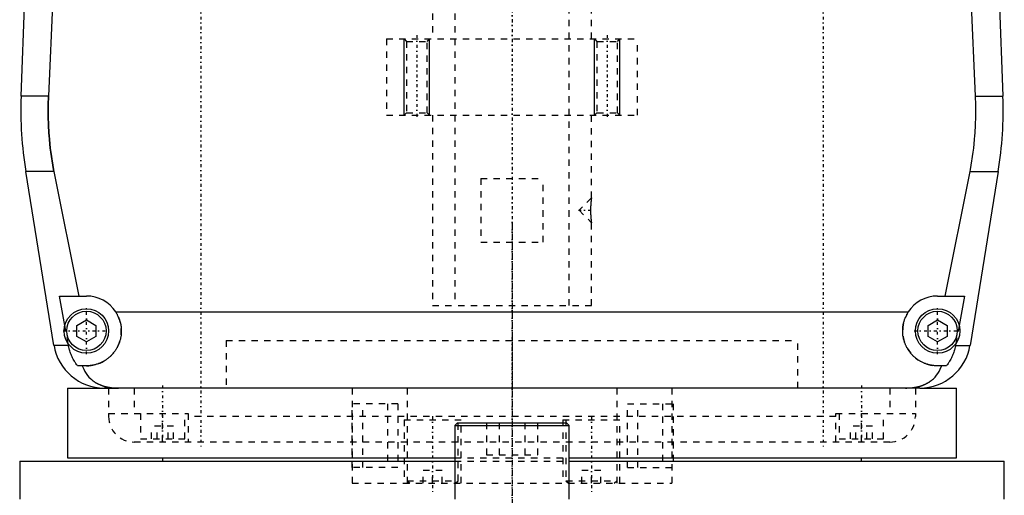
# Model space of a CAD drawing. Extents: x -120 to 120, y -1 to 1086.
# Tile 2 of 8: x -78 to 78, y 364 to 439. Entities that reach past the tile are written whole.
import ezdxf

# ---------------------------------------------------------------- set-up
doc = ezdxf.new("R2010")
doc.units = 0
doc.linetypes.add('CENTER', pattern=[1.5, 0.45, -0.5, 0.05, -0.5])
doc.linetypes.add('DASHED', pattern=[2, 1, -1])
for name, color, linetype in [('AM_0', 7, 'CONTINUOUS'), ('AM_10', 7, 'CONTINUOUS'), ('AM_3', 7, 'DASHED'), ('AM_7', 7, 'CENTER')]:
    doc.layers.add(name, color=color, linetype=linetype)

msp = doc.modelspace()

# ---------------------------------------------------------------- linework, layer by layer
at = {"layer": 'AM_0', "color": 7, "linetype": 'CONTINUOUS'}
for p, q in [((-77.28, 426.46), (-76.29, 452.8)), ((76.29, 452.8), (77.28, 426.46)), ((-72.2, 444), (-72.97, 426.46)), ((72.97, 426.46), (72.2, 444)), ((-72.97, 426.46), (-77.28, 426.46)), ((72.97, 426.46), (77.28, 426.46)), ((-72.1, 387.22), (-76.54, 414.6)), ((-72.1, 414.6), (-76.54, 414.6)), ((-72.1, 414.6), (-68.19, 395)), ((68.19, 395), (72.1, 414.6)), ((72.1, 414.6), (76.54, 414.6)), ((76.54, 414.6), (72.1, 387.22)), ((-70.39, 390.38), (-71.21, 395)), ((-71.21, 395), (-67, 395)), ((67, 395), (71.21, 395)), ((71.21, 395), (70.39, 390.38)), ((-62.39, 392.5), (62.39, 392.5)), ((-68.5, 390.37), (-67, 391.23)), ((-67, 391.23), (-65.5, 390.37)), ((65.5, 390.37), (67, 391.23)), ((67, 391.23), (68.5, 390.37)), ((-68.5, 388.63), (-68.5, 390.37)), ((-65.5, 390.37), (-65.5, 388.63)), ((65.5, 388.63), (65.5, 390.37)), ((68.5, 390.37), (68.5, 388.63)), ((-67, 387.77), (-68.5, 388.63)), ((-65.5, 388.63), (-67, 387.77)), ((67, 387.77), (65.5, 388.63)), ((68.5, 388.63), (67, 387.77)), ((-69.82, 387.22), (-72.1, 387.22)), ((-69.82, 387.22), (-69.87, 387.5)), ((69.87, 387.5), (69.82, 387.22)), ((69.82, 387.22), (72.1, 387.22)), ((-67, 384), (-68.39, 384)), ((68.39, 384), (67, 384)), ((-70, 380.5), (-70, 369.5)), ((-70, 380.5), (-61.92, 380.5)), ((64.2, 380.5), (-64.2, 380.5)), ((64.2, 380.5), (70, 380.5)), ((70, 369.5), (70, 380.5)), ((-8.6, 375), (-9, 374.6)), ((-9, 374.6), (-9, 363)), ((-9, 374.6), (9, 374.6)), ((-8.6, 375), (8.6, 375)), ((9, 374.6), (8.6, 375)), ((9, 363), (9, 374.6)), ((-77.5, 369), (-77.5, 363)), ((-77.5, 369), (-9.01, 369)), ((-70, 369.5), (-9.01, 369.5)), ((-55, 369.5), (-55, 369)), ((9.01, 369.5), (70, 369.5)), ((9.01, 369), (77.5, 369)), ((55, 369), (55, 369.5)), ((77.5, 363), (77.5, 369))]:
    msp.add_line(p, q, dxfattribs=at)
for points in [[(-72.97, 426.46, 0), (-72.99, 426.13, 0), (-73.01, 425.49, 0), (-73.02, 424.84, 0), (-73.02, 424.53, 0), (-73.02, 424.21, 0), (-73.02, 423.57, 0), (-73, 422.93, 0), (-72.98, 422.28, 0), (-72.96, 421.63, 0), (-72.92, 420.97, 0), (-72.9, 420.64, 0), (-72.87, 420.31, 0), (-72.82, 419.65, 0), (-72.75, 418.98, 0), (-72.68, 418.31, 0), (-72.59, 417.64, 0), (-72.5, 416.96, 0), (-72.45, 416.62, 0), (-72.4, 416.29, 0), (-72.29, 415.61, 0), (-72.17, 414.94, 0), (-72.1, 414.6, 0)], [(72.1, 414.6, 0), (72.17, 414.94, 0), (72.29, 415.61, 0), (72.4, 416.29, 0), (72.45, 416.62, 0), (72.5, 416.96, 0), (72.59, 417.64, 0), (72.68, 418.31, 0), (72.75, 418.98, 0), (72.82, 419.65, 0), (72.87, 420.31, 0), (72.9, 420.64, 0), (72.92, 420.97, 0), (72.96, 421.63, 0), (72.98, 422.28, 0), (73, 422.93, 0), (73.02, 423.57, 0), (73.02, 424.21, 0), (73.02, 424.53, 0), (73.02, 424.84, 0), (73.01, 425.49, 0), (72.99, 426.13, 0), (72.97, 426.46, 0)], [(-62.39, 392.5, 0), (-62.36, 392.45, 0), (-62.3, 392.35, 0), (-62.24, 392.26, 0), (-62.21, 392.21, 0), (-62.18, 392.16, 0), (-62.13, 392.05, 0), (-62.08, 391.95, 0), (-62.03, 391.85, 0), (-61.98, 391.74, 0), (-61.93, 391.64, 0), (-61.91, 391.59, 0), (-61.89, 391.53, 0), (-61.85, 391.43, 0), (-61.81, 391.32, 0), (-61.77, 391.21, 0), (-61.74, 391.1, 0), (-61.71, 390.99, 0), (-61.69, 390.94, 0), (-61.68, 390.88, 0), (-61.65, 390.77, 0), (-61.62, 390.66, 0), (-61.61, 390.61, 0), (-61.6, 390.55, 0), (-61.58, 390.44, 0), (-61.56, 390.34, 0), (-61.56, 390.28, 0), (-61.55, 390.23, 0), (-61.53, 390.12, 0), (-61.52, 390.01, 0), (-61.51, 389.9, 0), (-61.51, 389.79, 0), (-61.5, 389.69, 0), (-61.5, 389.63, 0), (-61.5, 389.58, 0), (-61.5, 389.48, 0), (-61.5, 389.37, 0), (-61.5, 389.27, 0), (-61.51, 389.16, 0), (-61.52, 389.05, 0), (-61.52, 389, 0), (-61.53, 388.95, 0), (-61.54, 388.84, 0), (-61.55, 388.74, 0), (-61.57, 388.63, 0), (-61.59, 388.53, 0), (-61.61, 388.42, 0), (-61.62, 388.37, 0), (-61.63, 388.31, 0), (-61.65, 388.21, 0), (-61.68, 388.1, 0), (-61.71, 388, 0), (-61.74, 387.9, 0), (-61.77, 387.79, 0), (-61.79, 387.74, 0), (-61.81, 387.69, 0), (-61.84, 387.59, 0), (-61.88, 387.49, 0), (-61.92, 387.39, 0), (-61.96, 387.29, 0), (-62.01, 387.19, 0), (-62.03, 387.14, 0), (-62.05, 387.1, 0), (-62.1, 387, 0), (-62.15, 386.9, 0), (-62.18, 386.86, 0), (-62.2, 386.81, 0), (-62.26, 386.72, 0), (-62.31, 386.63, 0), (-62.34, 386.58, 0), (-62.37, 386.54, 0), (-62.43, 386.45, 0), (-62.49, 386.36, 0), (-62.55, 386.27, 0), (-62.61, 386.19, 0), (-62.67, 386.1, 0), (-62.71, 386.06, 0), (-62.74, 386.02, 0), (-62.81, 385.94, 0), (-62.87, 385.86, 0), (-62.94, 385.79, 0), (-63.01, 385.71, 0), (-63.09, 385.64, 0), (-63.12, 385.6, 0), (-63.16, 385.56, 0), (-63.23, 385.49, 0), (-63.31, 385.42, 0), (-63.38, 385.36, 0), (-63.46, 385.29, 0), (-63.55, 385.22, 0), (-63.59, 385.19, 0), (-63.63, 385.15, 0), (-63.71, 385.09, 0), (-63.8, 385.03, 0), (-63.89, 384.96, 0), (-63.98, 384.9, 0), (-64.07, 384.85, 0), (-64.12, 384.82, 0), (-64.16, 384.79, 0), (-64.26, 384.73, 0), (-64.36, 384.68, 0), (-64.45, 384.63, 0), (-64.55, 384.57, 0), (-64.65, 384.53, 0), (-64.7, 384.5, 0), (-64.76, 384.48, 0), (-64.86, 384.43, 0), (-64.96, 384.39, 0), (-65.02, 384.37, 0), (-65.07, 384.35, 0), (-65.17, 384.31, 0), (-65.28, 384.28, 0), (-65.34, 384.26, 0), (-65.39, 384.24, 0), (-65.5, 384.21, 0), (-65.61, 384.18, 0), (-65.72, 384.15, 0), (-65.83, 384.13, 0), (-65.94, 384.1, 0), (-66, 384.09, 0), (-66.05, 384.08, 0), (-66.16, 384.06, 0), (-66.27, 384.05, 0), (-66.39, 384.03, 0), (-66.5, 384.02, 0), (-66.61, 384.01, 0), (-66.67, 384.01, 0), (-66.72, 384.01, 0), (-66.83, 384, 0), (-66.94, 384, 0), (-67, 384, 0)], [(67, 384, 0), (66.94, 384, 0), (66.83, 384, 0), (66.72, 384.01, 0), (66.67, 384.01, 0), (66.61, 384.01, 0), (66.5, 384.02, 0), (66.39, 384.03, 0), (66.27, 384.05, 0), (66.16, 384.06, 0), (66.05, 384.08, 0), (66, 384.09, 0), (65.94, 384.1, 0), (65.83, 384.13, 0), (65.72, 384.15, 0), (65.61, 384.18, 0), (65.5, 384.21, 0), (65.39, 384.24, 0), (65.34, 384.26, 0), (65.28, 384.28, 0), (65.17, 384.31, 0), (65.07, 384.35, 0), (65.02, 384.37, 0), (64.96, 384.39, 0), (64.86, 384.43, 0), (64.76, 384.48, 0), (64.7, 384.5, 0), (64.65, 384.53, 0), (64.55, 384.57, 0), (64.45, 384.63, 0), (64.36, 384.68, 0), (64.26, 384.73, 0), (64.16, 384.79, 0), (64.12, 384.82, 0), (64.07, 384.85, 0), (63.98, 384.9, 0), (63.89, 384.96, 0), (63.8, 385.03, 0), (63.71, 385.09, 0), (63.63, 385.15, 0), (63.59, 385.19, 0), (63.55, 385.22, 0), (63.46, 385.29, 0), (63.38, 385.36, 0), (63.31, 385.42, 0), (63.23, 385.49, 0), (63.16, 385.56, 0), (63.12, 385.6, 0), (63.09, 385.64, 0), (63.01, 385.71, 0), (62.94, 385.79, 0), (62.87, 385.86, 0), (62.81, 385.94, 0), (62.74, 386.02, 0), (62.71, 386.06, 0), (62.67, 386.1, 0), (62.61, 386.19, 0), (62.55, 386.27, 0), (62.49, 386.36, 0), (62.43, 386.45, 0), (62.37, 386.54, 0), (62.34, 386.58, 0), (62.31, 386.63, 0), (62.26, 386.72, 0), (62.2, 386.81, 0), (62.18, 386.86, 0), (62.15, 386.9, 0), (62.1, 387, 0), (62.05, 387.1, 0), (62.03, 387.14, 0), (62.01, 387.19, 0), (61.96, 387.29, 0), (61.92, 387.39, 0), (61.88, 387.49, 0), (61.84, 387.59, 0), (61.81, 387.69, 0), (61.79, 387.74, 0), (61.77, 387.79, 0), (61.74, 387.9, 0), (61.71, 388, 0), (61.68, 388.1, 0), (61.65, 388.21, 0), (61.63, 388.31, 0), (61.62, 388.37, 0), (61.61, 388.42, 0), (61.59, 388.53, 0), (61.57, 388.63, 0), (61.55, 388.74, 0), (61.54, 388.84, 0), (61.53, 388.95, 0), (61.52, 389, 0), (61.52, 389.05, 0), (61.51, 389.16, 0), (61.5, 389.27, 0), (61.5, 389.37, 0), (61.5, 389.48, 0), (61.5, 389.58, 0), (61.5, 389.63, 0), (61.5, 389.69, 0), (61.51, 389.79, 0), (61.51, 389.9, 0), (61.52, 390.01, 0), (61.53, 390.12, 0), (61.55, 390.23, 0), (61.56, 390.28, 0), (61.56, 390.34, 0), (61.58, 390.44, 0), (61.6, 390.55, 0), (61.61, 390.61, 0), (61.62, 390.66, 0), (61.65, 390.77, 0), (61.68, 390.88, 0), (61.69, 390.94, 0), (61.71, 390.99, 0), (61.74, 391.1, 0), (61.77, 391.21, 0), (61.81, 391.32, 0), (61.85, 391.43, 0), (61.89, 391.53, 0), (61.91, 391.59, 0), (61.93, 391.64, 0), (61.98, 391.74, 0), (62.03, 391.85, 0), (62.08, 391.95, 0), (62.13, 392.05, 0), (62.18, 392.16, 0), (62.21, 392.21, 0), (62.24, 392.26, 0), (62.3, 392.35, 0), (62.36, 392.45, 0), (62.39, 392.5, 0)], [(-68.39, 384, 0), (-68.45, 384.08, 0), (-68.56, 384.23, 0), (-68.67, 384.39, 0), (-68.72, 384.47, 0), (-68.77, 384.55, 0), (-68.88, 384.72, 0), (-68.98, 384.89, 0), (-69.07, 385.07, 0), (-69.17, 385.25, 0), (-69.26, 385.43, 0), (-69.3, 385.53, 0), (-69.34, 385.62, 0), (-69.42, 385.81, 0), (-69.49, 385.99, 0), (-69.55, 386.17, 0), (-69.61, 386.35, 0), (-69.66, 386.54, 0), (-69.69, 386.63, 0), (-69.71, 386.73, 0), (-69.76, 386.92, 0), (-69.8, 387.12, 0), (-69.82, 387.22, 0)], [(69.82, 387.22, 0), (69.8, 387.12, 0), (69.76, 386.92, 0), (69.71, 386.73, 0), (69.69, 386.63, 0), (69.66, 386.54, 0), (69.61, 386.35, 0), (69.55, 386.17, 0), (69.49, 385.99, 0), (69.42, 385.81, 0), (69.34, 385.62, 0), (69.3, 385.53, 0), (69.26, 385.43, 0), (69.17, 385.25, 0), (69.07, 385.07, 0), (68.98, 384.89, 0), (68.88, 384.72, 0), (68.77, 384.55, 0), (68.72, 384.47, 0), (68.67, 384.39, 0), (68.56, 384.23, 0), (68.45, 384.08, 0), (68.39, 384, 0)], [(-67.64, 384, 0), (-67.57, 383.81, 0), (-67.42, 383.45, 0), (-67.24, 383.11, 0), (-67.14, 382.95, 0), (-67.04, 382.79, 0), (-66.82, 382.49, 0), (-66.59, 382.22, 0), (-66.32, 381.96, 0), (-66.16, 381.81, 0), (-66.11, 381.77, 0), (-66.07, 381.73, 0), (-66.04, 381.71, 0), (-66.02, 381.69, 0), (-65.97, 381.66, 0), (-65.92, 381.62, 0), (-65.87, 381.58, 0), (-65.81, 381.55, 0), (-65.76, 381.51, 0), (-65.73, 381.49, 0), (-65.71, 381.47, 0), (-65.65, 381.44, 0), (-65.6, 381.4, 0), (-65.57, 381.39, 0), (-65.54, 381.37, 0), (-65.49, 381.34, 0), (-65.43, 381.31, 0), (-65.4, 381.29, 0), (-65.38, 381.27, 0), (-65.32, 381.24, 0), (-65.26, 381.21, 0), (-65.2, 381.18, 0), (-65.14, 381.15, 0), (-65.08, 381.12, 0), (-65.05, 381.11, 0), (-65.02, 381.09, 0), (-64.96, 381.07, 0), (-64.9, 381.04, 0), (-64.83, 381.01, 0), (-64.77, 380.99, 0), (-64.71, 380.96, 0), (-64.68, 380.95, 0), (-64.64, 380.94, 0), (-64.58, 380.91, 0), (-64.52, 380.89, 0), (-64.45, 380.87, 0), (-64.39, 380.85, 0), (-64.32, 380.83, 0), (-64.29, 380.82, 0), (-64.25, 380.81, 0), (-64.19, 380.79, 0), (-64.12, 380.77, 0), (-64.05, 380.75, 0), (-63.98, 380.73, 0), (-63.92, 380.72, 0), (-63.88, 380.71, 0), (-63.85, 380.7, 0), (-63.78, 380.69, 0), (-63.71, 380.67, 0), (-63.64, 380.66, 0), (-63.57, 380.64, 0), (-63.5, 380.63, 0), (-63.46, 380.62, 0), (-63.43, 380.62, 0), (-63.36, 380.61, 0), (-63.28, 380.59, 0), (-63.25, 380.59, 0), (-63.21, 380.58, 0), (-63.14, 380.57, 0), (-63.07, 380.57, 0), (-63.03, 380.56, 0), (-62.99, 380.56, 0), (-62.92, 380.55, 0), (-62.85, 380.54, 0), (-62.77, 380.54, 0), (-62.7, 380.53, 0), (-62.63, 380.52, 0), (-62.59, 380.52, 0), (-62.55, 380.52, 0), (-62.48, 380.51, 0), (-62.41, 380.51, 0), (-62.15, 380.5, 0), (-61.92, 380.5, 0)], [(61.92, 380.5, 0), (62.15, 380.5, 0), (62.41, 380.51, 0), (62.48, 380.51, 0), (62.55, 380.52, 0), (62.59, 380.52, 0), (62.63, 380.52, 0), (62.7, 380.53, 0), (62.77, 380.54, 0), (62.85, 380.54, 0), (62.92, 380.55, 0), (62.99, 380.56, 0), (63.03, 380.56, 0), (63.07, 380.57, 0), (63.14, 380.57, 0), (63.21, 380.58, 0), (63.25, 380.59, 0), (63.28, 380.59, 0), (63.36, 380.61, 0), (63.43, 380.62, 0), (63.46, 380.62, 0), (63.5, 380.63, 0), (63.57, 380.64, 0), (63.64, 380.66, 0), (63.71, 380.67, 0), (63.78, 380.69, 0), (63.86, 380.7, 0), (63.89, 380.71, 0), (63.93, 380.72, 0), (63.99, 380.74, 0), (64.06, 380.75, 0), (64.13, 380.77, 0), (64.2, 380.79, 0), (64.27, 380.81, 0), (64.3, 380.82, 0), (64.33, 380.83, 0), (64.4, 380.85, 0), (64.47, 380.87, 0), (64.53, 380.9, 0), (64.6, 380.92, 0), (64.66, 380.94, 0), (64.69, 380.96, 0), (64.72, 380.97, 0), (64.79, 380.99, 0), (64.85, 381.02, 0), (64.91, 381.05, 0), (64.97, 381.07, 0), (65.03, 381.1, 0), (65.06, 381.11, 0), (65.09, 381.13, 0), (65.15, 381.16, 0), (65.21, 381.19, 0), (65.27, 381.22, 0), (65.33, 381.25, 0), (65.39, 381.28, 0), (65.42, 381.3, 0), (65.45, 381.31, 0), (65.5, 381.35, 0), (65.56, 381.38, 0), (65.59, 381.4, 0), (65.61, 381.41, 0), (65.67, 381.45, 0), (65.72, 381.48, 0), (65.75, 381.5, 0), (65.78, 381.52, 0), (65.83, 381.56, 0), (65.88, 381.59, 0), (65.93, 381.63, 0), (65.98, 381.67, 0), (66.03, 381.71, 0), (66.06, 381.73, 0), (66.08, 381.75, 0), (66.13, 381.79, 0), (66.18, 381.83, 0), (66.34, 381.97, 0), (66.6, 382.23, 0), (66.84, 382.51, 0), (67.05, 382.81, 0), (67.15, 382.97, 0), (67.25, 383.13, 0), (67.42, 383.46, 0), (67.57, 383.82, 0), (67.64, 384, 0)]]:
    msp.add_polyline3d(points, dxfattribs=at)
for centre, radius in [((-67, 389.5), 3.5), ((-67, 389.5), 3.1), ((67, 389.5), 3.5), ((67, 389.5), 3.1)]:
    msp.add_circle(centre, radius, dxfattribs=at)
for centre, radius, start, end in [((-17.32, 424.22), 60, 177.861, 189.225), ((17.32, 424.22), 60, 350.775, 2.139), ((-67, 389.5), 5.5, 33.0557, 90), ((67, 389.5), 5.5, 90, 146.9443), ((-64.2, 388.5), 8, 189.225, 270), ((64.2, 388.5), 8, 270, 350.775)]:
    msp.add_arc(centre, radius, start, end, dxfattribs=at)
at = {"layer": 'AM_10', "color": 7, "linetype": 'CONTINUOUS'}
for p, q in [((-17, 423.5), (-17, 435.5)), ((-13, 423.5), (-13, 435.5)), ((13, 423.5), (13, 435.5)), ((17, 423.5), (17, 435.5))]:
    msp.add_line(p, q, dxfattribs=at)
at = {"layer": 'AM_3', "color": 6, "linetype": 'DASHED'}
for p, q in [((-9, 1053.5), (-9, 393.5)), ((9, 393.5), (9, 1053.5)), ((-12.5, 771.5), (-12.5, 435.5)), ((12.5, 435.5), (12.5, 771.5)), ((-19.75, 435.5), (-19.75, 423.5)), ((-19.75, 435.5), (19.75, 435.5)), ((-17, 435.5), (-16.62, 435.12)), ((-16.62, 435.12), (-16.62, 423.88)), ((-16.62, 435.12), (-13.38, 435.12)), ((-13.38, 435.12), (-13, 435.5)), ((-13.38, 423.88), (-13.38, 435.12)), ((13, 435.5), (13.38, 435.12)), ((13.38, 435.12), (13.38, 423.88)), ((13.38, 435.12), (16.62, 435.12)), ((16.62, 435.12), (17, 435.5)), ((16.62, 423.88), (16.62, 435.12)), ((19.75, 423.5), (19.75, 435.5)), ((-19.75, 423.5), (19.75, 423.5)), ((-16.62, 423.88), (-17, 423.5)), ((-16.62, 423.88), (-13.38, 423.88)), ((-13, 423.5), (-13.38, 423.88)), ((-12.5, 423.5), (-12.5, 393.5)), ((12.5, 410.45), (12.5, 423.5)), ((13.38, 423.88), (13, 423.5)), ((13.38, 423.88), (16.62, 423.88)), ((17, 423.5), (16.62, 423.88)), ((-4.9, 413.5), (-4.9, 403.5)), ((-4.9, 413.5), (4.9, 413.5)), ((4.9, 403.5), (4.9, 413.5)), ((12.5, 410.45), (10.55, 408.5)), ((10.55, 408.5), (12.5, 406.55)), ((12.5, 393.5), (12.5, 406.55)), ((-4.9, 403.5), (4.9, 403.5)), ((-12.5, 393.5), (12.5, 393.5)), ((-69.87, 387.5), (-70.39, 390.38)), ((70.39, 390.38), (69.87, 387.5)), ((-45, 388), (-45, 380.5)), ((-45, 388), (45, 388)), ((-45, 388), (-45, 380.5)), ((-45, 388), (45, 388)), ((45, 380.5), (45, 388)), ((45, 380.5), (45, 388)), ((-63.5, 380.5), (-63.5, 376)), ((-59.5, 380.5), (-59.5, 376.5)), ((-25.16, 380.5), (-25.16, 365.5)), ((-16.5, 380.5), (-16.5, 365.5)), ((16.5, 380.5), (16.5, 365.5)), ((25.16, 380.5), (25.16, 365.5)), ((59.5, 380.5), (59.5, 376.5)), ((63.5, 380.5), (63.5, 376)), ((-17.95, 378), (-25.16, 378)), ((-25.16, 368), (-25.16, 378)), ((-23.5, 368), (-23.5, 378)), ((-19.62, 378), (-19.62, 368)), ((-17.95, 378), (-17.95, 368)), ((18.16, 378), (25.37, 378)), ((18.16, 368), (18.16, 378)), ((19.83, 368), (19.83, 378)), ((23.71, 378), (23.71, 368)), ((25.37, 378), (25.37, 368)), ((-63.5, 376.5), (-51, 376.5)), ((-58.5, 376.5), (-58.5, 372.5)), ((-55, 372), (-55, 376.5)), ((-51.5, 372.5), (-51.5, 376.5)), ((-51, 376.5), (-51, 372)), ((51, 376), (-51, 376)), ((-17, 375.5), (-17, 365.5)), ((-17, 375.5), (-8, 375.5)), ((-8.5, 365.9), (-8.5, 375.5)), ((-8, 365.5), (-8, 375.5)), ((8, 375.5), (8, 365.5)), ((8, 375.5), (17, 375.5)), ((8.5, 375.5), (8.5, 365.9)), ((17, 365.5), (17, 375.5)), ((51, 376.5), (63.5, 376.5)), ((51, 372), (51, 376.5)), ((51.5, 376.5), (51.5, 372.5)), ((55, 372), (55, 376.5)), ((58.5, 372.5), (58.5, 376.5)), ((-56.73, 372.5), (-56.73, 374.5)), ((-53.27, 374.5), (-56.73, 374.5)), ((-55.87, 372.5), (-55.87, 374.5)), ((-54.13, 372.5), (-54.13, 374.5)), ((-53.27, 372.5), (-53.27, 374.5)), ((-4.04, 375), (-4.04, 370)), ((-2.02, 375), (-2.02, 370)), ((2.02, 375), (2.02, 370)), ((4.04, 375), (4.04, 370)), ((53.27, 372.5), (53.27, 374.5)), ((56.73, 374.5), (53.27, 374.5)), ((54.13, 372.5), (54.13, 374.5)), ((55.87, 372.5), (55.87, 374.5)), ((56.73, 372.5), (56.73, 374.5)), ((59.5, 372), (-59.5, 372)), ((-58.5, 372.5), (-51.5, 372.5)), ((51.5, 372.5), (58.5, 372.5)), ((-9.01, 369.5), (9.01, 369.5)), ((-9.01, 369), (9.01, 369)), ((-4.04, 370), (4.04, 370)), ((-17.95, 368), (-25.16, 368)), ((-14, 365.5), (-14, 367.5)), ((-11, 367.5), (-14, 367.5)), ((-12.5, 365.5), (-12.5, 367.5)), ((-11, 365.5), (-11, 367.5)), ((11, 365.5), (11, 367.5)), ((14, 367.5), (11, 367.5)), ((12.5, 365.5), (12.5, 367.5)), ((14, 365.5), (14, 367.5)), ((18.16, 368), (25.37, 368)), ((-16.5, 365.9), (-16.1, 365.5)), ((-16.5, 365.9), (-8.5, 365.9)), ((-8.9, 365.5), (-8.5, 365.9)), ((8.5, 365.9), (8.9, 365.5)), ((8.5, 365.9), (16.5, 365.9)), ((16.1, 365.5), (16.5, 365.9)), ((-25.16, 365.5), (25.16, 365.5))]:
    msp.add_line(p, q, dxfattribs=at)
for points in [[(-72.1, 414.6, 0), (-72.17, 414.94, 0), (-72.29, 415.61, 0), (-72.4, 416.29, 0), (-72.45, 416.62, 0), (-72.5, 416.96, 0), (-72.59, 417.64, 0), (-72.68, 418.31, 0), (-72.75, 418.98, 0), (-72.82, 419.65, 0), (-72.87, 420.31, 0), (-72.9, 420.64, 0), (-72.92, 420.97, 0), (-72.96, 421.63, 0), (-72.98, 422.28, 0), (-73, 422.93, 0), (-73.02, 423.57, 0), (-73.02, 424.21, 0), (-73.02, 424.53, 0), (-73.02, 424.84, 0), (-73.01, 425.49, 0), (-72.99, 426.13, 0), (-72.97, 426.46, 0)], [(12.5, 410.45, 0), (12.5, 410.45, 0), (12.5, 410.45, 0), (12.5, 410.45, 0), (12.5, 410.45, 0), (12.5, 410.45, 0), (12.5, 410.45, 0), (12.5, 410.44, 0), (12.5, 410.44, 0), (12.5, 410.44, 0), (12.5, 410.43, 0), (12.5, 410.43, 0), (12.5, 410.43, 0), (12.5, 410.43, 0), (12.5, 410.42, 0), (12.5, 410.42, 0), (12.49, 410.41, 0), (12.49, 410.4, 0), (12.49, 410.4, 0), (12.49, 410.4, 0), (12.49, 410.39, 0), (12.49, 410.38, 0), (12.49, 410.38, 0), (12.49, 410.38, 0), (12.49, 410.37, 0), (12.49, 410.36, 0), (12.49, 410.35, 0), (12.49, 410.35, 0), (12.49, 410.34, 0), (12.48, 410.33, 0), (12.48, 410.32, 0), (12.48, 410.31, 0), (12.48, 410.3, 0), (12.48, 410.29, 0), (12.48, 410.29, 0), (12.48, 410.27, 0), (12.48, 410.26, 0), (12.47, 410.25, 0), (12.47, 410.24, 0), (12.47, 410.22, 0), (12.47, 410.22, 0), (12.47, 410.21, 0), (12.47, 410.19, 0), (12.47, 410.18, 0), (12.46, 410.17, 0), (12.46, 410.15, 0), (12.46, 410.13, 0), (12.46, 410.13, 0), (12.46, 410.12, 0), (12.46, 410.1, 0), (12.46, 410.09, 0), (12.45, 410.07, 0), (12.45, 410.05, 0), (12.45, 410.03, 0), (12.45, 410.03, 0), (12.45, 410.02, 0), (12.45, 410, 0), (12.44, 409.98, 0), (12.44, 409.96, 0), (12.44, 409.94, 0), (12.44, 409.92, 0), (12.44, 409.91, 0), (12.44, 409.91, 0), (12.43, 409.89, 0), (12.43, 409.87, 0), (12.43, 409.86, 0), (12.43, 409.85, 0), (12.43, 409.83, 0), (12.43, 409.81, 0), (12.43, 409.8, 0), (12.43, 409.79, 0), (12.42, 409.77, 0), (12.42, 409.75, 0), (12.42, 409.72, 0), (12.42, 409.7, 0), (12.42, 409.68, 0), (12.42, 409.67, 0), (12.41, 409.66, 0), (12.41, 409.63, 0), (12.41, 409.61, 0), (12.41, 409.59, 0), (12.41, 409.57, 0), (12.41, 409.54, 0), (12.4, 409.53, 0), (12.4, 409.52, 0), (12.4, 409.49, 0), (12.4, 409.47, 0), (12.4, 409.44, 0), (12.4, 409.42, 0), (12.4, 409.39, 0), (12.39, 409.38, 0), (12.39, 409.37, 0), (12.39, 409.34, 0), (12.39, 409.32, 0), (12.39, 409.29, 0), (12.39, 409.27, 0), (12.39, 409.24, 0), (12.39, 409.23, 0), (12.39, 409.21, 0), (12.38, 409.19, 0), (12.38, 409.16, 0), (12.38, 409.13, 0), (12.38, 409.11, 0), (12.38, 409.08, 0), (12.38, 409.07, 0), (12.38, 409.05, 0), (12.38, 409.03, 0), (12.38, 409, 0), (12.38, 408.99, 0), (12.38, 408.97, 0), (12.37, 408.95, 0), (12.37, 408.92, 0), (12.37, 408.9, 0), (12.37, 408.89, 0), (12.37, 408.86, 0), (12.37, 408.84, 0), (12.37, 408.81, 0), (12.37, 408.78, 0), (12.37, 408.76, 0), (12.37, 408.74, 0), (12.37, 408.73, 0), (12.37, 408.7, 0), (12.37, 408.67, 0), (12.37, 408.65, 0), (12.37, 408.62, 0), (12.37, 408.59, 0), (12.37, 408.58, 0), (12.37, 408.57, 0), (12.37, 408.54, 0), (12.37, 408.51, 0), (12.37, 408.5, 0)], [(12.37, 408.5, 0), (12.37, 408.49, 0), (12.37, 408.46, 0), (12.37, 408.43, 0), (12.37, 408.42, 0), (12.37, 408.41, 0), (12.37, 408.38, 0), (12.37, 408.35, 0), (12.37, 408.33, 0), (12.37, 408.3, 0), (12.37, 408.27, 0), (12.37, 408.26, 0), (12.37, 408.24, 0), (12.37, 408.22, 0), (12.37, 408.19, 0), (12.37, 408.16, 0), (12.37, 408.14, 0), (12.37, 408.11, 0), (12.37, 408.09, 0), (12.37, 408.08, 0), (12.37, 408.05, 0), (12.38, 408.03, 0), (12.38, 408.01, 0), (12.38, 408, 0), (12.38, 407.97, 0), (12.38, 407.95, 0), (12.38, 407.93, 0), (12.38, 407.92, 0), (12.38, 407.89, 0), (12.38, 407.86, 0), (12.38, 407.84, 0), (12.38, 407.81, 0), (12.39, 407.78, 0), (12.39, 407.77, 0), (12.39, 407.76, 0), (12.39, 407.73, 0), (12.39, 407.71, 0), (12.39, 407.68, 0), (12.39, 407.65, 0), (12.39, 407.63, 0), (12.39, 407.62, 0), (12.4, 407.6, 0), (12.4, 407.58, 0), (12.4, 407.55, 0), (12.4, 407.53, 0), (12.4, 407.51, 0), (12.4, 407.48, 0), (12.4, 407.47, 0), (12.41, 407.46, 0), (12.41, 407.43, 0), (12.41, 407.41, 0), (12.41, 407.39, 0), (12.41, 407.36, 0), (12.41, 407.34, 0), (12.42, 407.33, 0), (12.42, 407.32, 0), (12.42, 407.3, 0), (12.42, 407.28, 0), (12.42, 407.25, 0), (12.42, 407.23, 0), (12.43, 407.21, 0), (12.43, 407.2, 0), (12.43, 407.19, 0), (12.43, 407.17, 0), (12.43, 407.15, 0), (12.43, 407.14, 0), (12.43, 407.13, 0), (12.43, 407.11, 0), (12.44, 407.09, 0), (12.44, 407.08, 0), (12.44, 407.08, 0), (12.44, 407.06, 0), (12.44, 407.04, 0), (12.44, 407.02, 0), (12.45, 407, 0), (12.45, 406.98, 0), (12.45, 406.97, 0), (12.45, 406.97, 0), (12.45, 406.95, 0), (12.45, 406.93, 0), (12.46, 406.91, 0), (12.46, 406.9, 0), (12.46, 406.88, 0), (12.46, 406.87, 0), (12.46, 406.87, 0), (12.46, 406.85, 0), (12.46, 406.83, 0), (12.47, 406.82, 0), (12.47, 406.8, 0), (12.47, 406.79, 0), (12.47, 406.78, 0), (12.47, 406.78, 0), (12.47, 406.76, 0), (12.47, 406.75, 0), (12.48, 406.74, 0), (12.48, 406.72, 0), (12.48, 406.71, 0), (12.48, 406.71, 0), (12.48, 406.7, 0), (12.48, 406.69, 0), (12.48, 406.68, 0), (12.48, 406.67, 0), (12.49, 406.66, 0), (12.49, 406.65, 0), (12.49, 406.64, 0), (12.49, 406.64, 0), (12.49, 406.63, 0), (12.49, 406.62, 0), (12.49, 406.62, 0), (12.49, 406.62, 0), (12.49, 406.61, 0), (12.49, 406.6, 0), (12.49, 406.6, 0), (12.49, 406.59, 0), (12.49, 406.59, 0), (12.5, 406.58, 0), (12.5, 406.58, 0), (12.5, 406.57, 0), (12.5, 406.57, 0), (12.5, 406.57, 0), (12.5, 406.57, 0), (12.5, 406.56, 0), (12.5, 406.56, 0), (12.5, 406.56, 0), (12.5, 406.55, 0), (12.5, 406.55, 0), (12.5, 406.55, 0), (12.5, 406.55, 0), (12.5, 406.55, 0), (12.5, 406.55, 0), (12.5, 406.55, 0)]]:
    msp.add_polyline3d(points, dxfattribs=at)
for centre, radius, start, end in [((-67, 389.5), 5.5, 270, 33.0557), ((67, 389.5), 5.5, 146.9443, 270), ((-59.5, 376), 4, 180, 270), ((59.5, 376), 4, 270, 0)]:
    msp.add_arc(centre, radius, start, end, dxfattribs=at)
at = {"layer": 'AM_7', "color": 4, "linetype": 'CENTER'}
for p, q in [((0, 1086.5), (0, 360.5)), ((0, 700.5), (0, 370.5)), ((-49, 470), (-49, 371)), ((49, 470), (49, 371)), ((-15, 436.1), (-15, 422.9)), ((15, 436.1), (15, 422.9)), ((10.45, 408.5), (12.65, 408.5)), ((0, 406.4), (0, 1.6)), ((-67, 385.82), (-67, 393.18)), ((67, 385.82), (67, 393.18)), ((-70.67, 389.5), (-63.33, 389.5)), ((63.33, 389.5), (70.67, 389.5)), ((0, 388.38), (0, 380.12)), ((-55, 380.9), (-55, 372.1)), ((55, 380.9), (55, 372.1)), ((-12.5, 376.05), (-12.5, 363.95)), ((12.5, 376.05), (12.5, 363.95))]:
    msp.add_line(p, q, dxfattribs=at)

doc.saveas('drawing.dxf')
